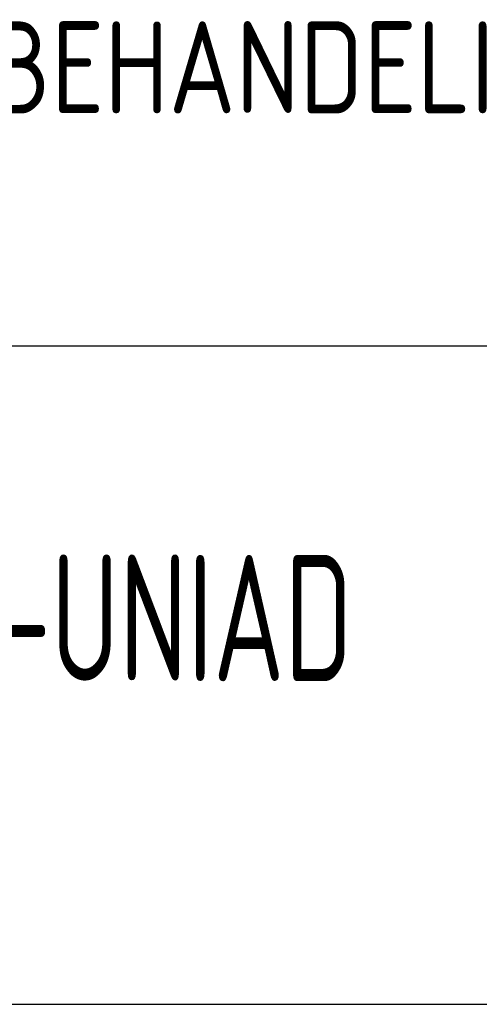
# Model space of a CAD drawing. Extents: x -132501 to 411300, y -42818 to 427495.
# Tile 202 of 256: x 167813 to 168687, y 6632 to 8506. Entities that reach past the tile are written whole.
import ezdxf

# ---------------------------------------------------------------- set-up
doc = ezdxf.new("R2010")
doc.units = 0
doc.header["$LTSCALE"] = 50
doc.layers.add('KADER', color=7, linetype='CONTINUOUS')
doc.styles.add('ISO', font='iso', dxfattribs={"width": 0.7, "height": 125})
doc.styles.add('ISO35', font='ISO', dxfattribs={"width": 0.9, "height": 175})

# ---------------------------------------------------------------- blocks, each defined once
blk = doc.blocks.new('KADERA0')
at = {"layer": 'KADER', "color": 4}
blk.add_line((25, 10), (1179, 10), dxfattribs=at)
blk = doc.blocks.new('SNARF')
at = {"layer": 'KADER', "color": 3, "style": 'ISO', "width": 0.7}
blk.add_text('VERHAAR-UNIAD', height=480, dxfattribs=at).set_placement((-9356.7, 1226.3))

msp = doc.modelspace()

# ---------------------------------------------------------------- linework, layer by layer
at = {"layer": 'KADER', "color": 4}
msp.add_line((166060.9828, 7885.2558), (171560.1053, 7885.2558), dxfattribs=at)

# ---------------------------------------------------------------- block references
at = {"layer": 'KADER', "color": 2, "linetype": 'Continuous', "xscale": 50, "yscale": 50, "zscale": 50}
msp.add_blockref('KADERA0', (115362.9074, 6132.3485), dxfattribs=at)
at = {"layer": 'KADER', "linetype": 'Continuous', "xscale": 0.5, "yscale": 0.5, "zscale": 0.5}
msp.add_blockref('SNARF', (171552.1653, 6634.2579), dxfattribs=at)

# ---------------------------------------------------------------- texts
at = {"layer": 'KADER', "color": 3, "linetype": 'Continuous', "style": 'ISO35', "width": 0.9}
for s, p in [('C.V.- en LUCHTBEHANDELINGS-INSTALLATIE', (166398.7959, 8327.5337)), ('BEGANE GROND', (166398.7959, 8035.8671))]:
    msp.add_text(s, height=175, dxfattribs=at).set_placement(p)

doc.saveas('drawing.dxf')
